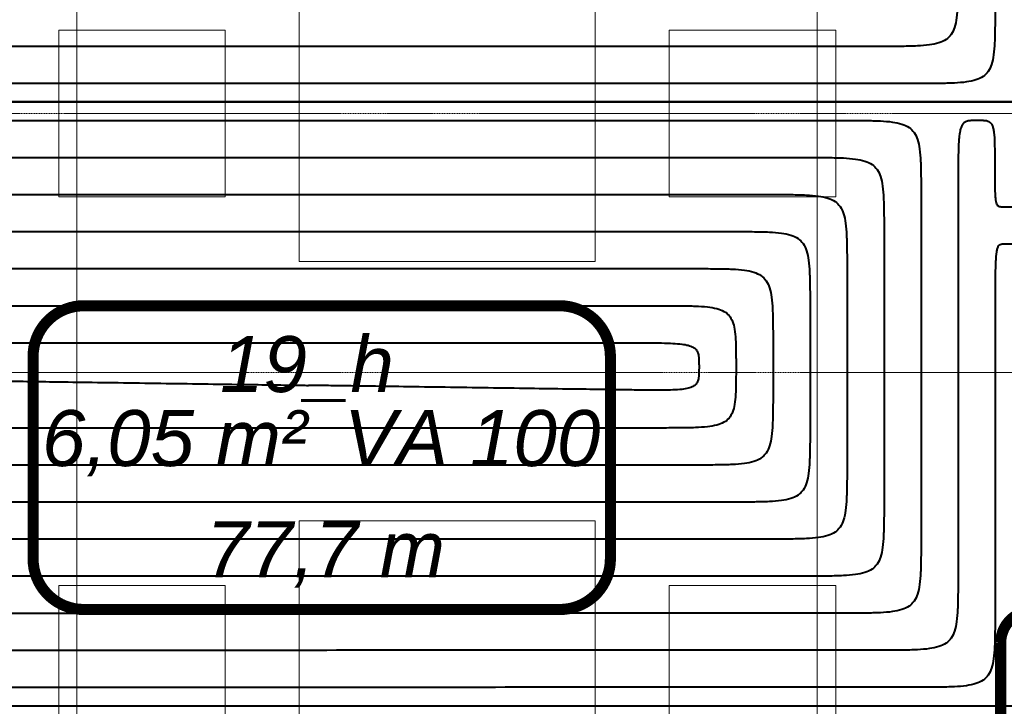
# Model space of a CAD drawing. Header units: millimetres. Extents: x 49908 to 79848, y -11883 to -3092.
# Tile 75 of 222: x 67875 to 68141, y -5587 to -5401. Entities that reach past the tile are written whole.
import ezdxf
from ezdxf.lldxf.tags import DXFTag

# ---------------------------------------------------------------- set-up
doc = ezdxf.new("R2010")
doc.units = ezdxf.units.MM
doc.linetypes.add('DASHDOT', pattern=[1, 0.5, -0.25, 0, -0.25])
doc.layers.add('A wyp ruchome', color=9, linetype='Continuous', lineweight=9)
doc.layers.add('A_OSIE', color=9, linetype='DASHDOT', lineweight=9)
doc.layers.add('IS_Ogrzewanie_płaszczyznowe', color=7, linetype='SOLID', true_color=0xac00e6)
doc.layers.add('IS_Ogrzewanie_płaszczyznowe_-_opis', color=7, linetype='SOLID', true_color=0xf000f0)
doc.layers.add('IS_Rys.pętli_o.p._Powrót', color=7, linetype='DASH', lineweight=13, true_color=0x4c9a5f)
doc.layers.add('IS_Rys.pętli_o.p._Zasilanie', color=7, linetype='SOLID', lineweight=13, true_color=0xff8c1a)
doc.layers.add('IS_Text_Konstrukcji', color=7, linetype='Continuous')
tags = doc.linetypes.add('DASH', pattern=[15, 10, -5]).pattern_tags.tags
tags[6:7] = [DXFTag(74, 4), DXFTag(75, 0), DXFTag(340, '0'), DXFTag(46, 0.0), DXFTag(50, 0.0), DXFTag(44, 0.0), DXFTag(45, 0.0)]
tags[4:5] = [DXFTag(74, 4), DXFTag(75, 0), DXFTag(340, '0'), DXFTag(46, 0.0), DXFTag(50, 0.0), DXFTag(44, 0.0), DXFTag(45, 0.0)]
tags = doc.linetypes.add('SOLID', pattern=[10, 10, 0]).pattern_tags.tags
tags[6:7] = [DXFTag(74, 4), DXFTag(75, 0), DXFTag(340, '0'), DXFTag(46, 0.0), DXFTag(50, 0.0), DXFTag(44, 0.0), DXFTag(45, 0.0)]
tags[4:5] = [DXFTag(74, 4), DXFTag(75, 0), DXFTag(340, '0'), DXFTag(46, 0.0), DXFTag(50, 0.0), DXFTag(44, 0.0), DXFTag(45, 0.0)]

msp = doc.modelspace()

# ---------------------------------------------------------------- linework, layer by layer
at = {"layer": 'A wyp ruchome'}
for points in [[(68030.47, -5226.63), (68030.47, -5466.63), (67950.47, -5466.63), (67950.47, -5226.63)], [(67930.47, -5404.13), (67885.47, -5404.13), (67885.47, -5449.13), (67930.47, -5449.13)], [(68050.47, -5404.13), (68095.47, -5404.13), (68095.47, -5449.13), (68050.47, -5449.13)], [(68030.47, -5536.63), (68030.47, -5776.63), (67950.47, -5776.63), (67950.47, -5536.63)], [(67930.47, -5554.13), (67885.47, -5554.13), (67885.47, -5599.13), (67930.47, -5599.13)], [(68050.47, -5554.13), (68095.47, -5554.13), (68095.47, -5599.13), (68050.47, -5599.13)]]:
    msp.add_lwpolyline(points, close=True, dxfattribs=at)
at = {"layer": 'A_OSIE', "ltscale": 0.3, "transparency": 33554559}
for p, q in [((67890.48, -7140.05), (67890.22, -3902.99)), ((68090.47, -7140.13), (68090.47, -3902.92)), ((70341.81, -5426.63), (67440.85, -5426.63)), ((67440.85, -5496.63), (70341.81, -5496.63))]:
    msp.add_line(p, q, dxfattribs=at)
at = {"layer": 'IS_Ogrzewanie_płaszczyznowe', "lineweight": 40}
for p, q in [((68143.5, -5423.55), (67772.42, -5423.55)), ((67772.42, -5423.55), (68143.5, -5423.55)), ((67772.39, -5586.64), (68143.5, -5586.55))]:
    msp.add_line(p, q, dxfattribs=at)
at = {"layer": 'IS_Ogrzewanie_płaszczyznowe_-_opis'}
msp.add_lwpolyline([(67892.22, -5560.57, 3, 3, 0), (68020.89, -5560.57, 3, 3, 0.414214), (68034.56, -5546.91, 3, 3, 0), (68034.56, -5492.24, 3, 3, 0.414214), (68020.89, -5478.57, 3, 3, 0), (67892.22, -5478.57, 3, 3, 0.414214), (67878.56, -5492.24, 3, 3, 0), (67878.56, -5546.91, 3, 3, 0.414214), (67892.22, -5560.57, 3, 3, 0)], format="xyseb", dxfattribs=at)
at = {"layer": 'IS_Rys.pętli_o.p._Powrót', "lineweight": 40}
for points, knots in [([(68128.5, -5388.55), (68128.5, -5390.21), (68128.5, -5393.23), (68128.42, -5397.33), (68128.18, -5400.64), (68127.67, -5403.27), (68126.76, -5405.33), (68125.27, -5406.82), (68123.21, -5407.73), (68120.59, -5408.24), (68117.28, -5408.48), (68113.17, -5408.56), (68110.16, -5408.55), (68108.5, -5408.55)], [0, 0, 0, 0, 0.0497373, 0.0904721, 0.1232039, 0.1491998, 0.1703704, 0.1897083, 0.2108788, 0.2368747, 0.2696065, 0.3103414, 0.3600787, 0.3600787, 0.3600787, 0.3600787]), ([(68108.5, -5408.55), (68106.16, -5408.55), (68097.41, -5408.55), (68079.09, -5408.55), (68051.27, -5408.55), (68016.66, -5408.55), (67977.98, -5408.55), (67937.94, -5408.55), (67899.26, -5408.55), (67864.65, -5408.55), (67836.83, -5408.55), (67818.5, -5408.55), (67809.76, -5408.55), (67807.42, -5408.55)], [0, 0, 0, 0, 0.070123, 0.262396, 0.549675, 0.904815, 1.300671, 1.7101, 2.105956, 2.461096, 2.748375, 2.940648, 3.010771, 3.010771, 3.010771, 3.010771]), ([(68133.5, -5428.55), (68133.08, -5428.55), (68132.33, -5428.55), (68131.28, -5428.63), (68130.4, -5428.9), (68129.69, -5429.53), (68129.22, -5430.54), (68128.91, -5431.96), (68128.7, -5433.91), (68128.58, -5436.49), (68128.52, -5439.78), (68128.5, -5443.88), (68128.5, -5446.9), (68128.5, -5448.55)], [0, 0, 0, 0, 0.0124352, 0.0226697, 0.0313069, 0.0397459, 0.0500792, 0.0641739, 0.0833944, 0.1088269, 0.1414417, 0.1821639, 0.2319009, 0.2319009, 0.2319009, 0.2319009]), ([(68138.5, -5440.26), (68138.5, -5439.29), (68138.5, -5437.52), (68138.48, -5435.12), (68138.42, -5433.19), (68138.29, -5431.68), (68138.08, -5430.53), (68137.75, -5429.67), (68137.24, -5429.08), (68136.55, -5428.74), (68135.7, -5428.6), (68134.67, -5428.55), (68133.91, -5428.55), (68133.5, -5428.55)], [0, 0, 0, 0, 0.0291012, 0.0529286, 0.0720204, 0.0869435, 0.0983419, 0.1070423, 0.1142202, 0.1213537, 0.1296749, 0.1398738, 0.1523084, 0.1523084, 0.1523084, 0.1523084]), ([(67807.41, -5438.55), (67809.6, -5438.55), (67817.76, -5438.55), (67834.87, -5438.55), (67860.84, -5438.55), (67893.15, -5438.55), (67929.27, -5438.55), (67966.65, -5438.55), (68002.76, -5438.55), (68035.07, -5438.55), (68061.04, -5438.55), (68078.15, -5438.55), (68086.32, -5438.55), (68088.5, -5438.55)], [0, 0, 0, 0, 0.065466, 0.24497, 0.513171, 0.844726, 1.214293, 1.596532, 1.966099, 2.297654, 2.565854, 2.745359, 2.810825, 2.810825, 2.810825, 2.810825]), ([(68088.5, -5438.55), (68090.16, -5438.55), (68093.17, -5438.55), (68097.28, -5438.63), (68100.59, -5438.87), (68103.21, -5439.38), (68105.27, -5440.29), (68106.76, -5441.78), (68107.67, -5443.84), (68108.18, -5446.46), (68108.42, -5449.77), (68108.5, -5453.88), (68108.5, -5456.9), (68108.5, -5458.55)], [0, 0, 0, 0, 0.0497373, 0.0904721, 0.1232039, 0.1491998, 0.1703704, 0.1897083, 0.2108788, 0.2368747, 0.2696065, 0.3103414, 0.3600787, 0.3600787, 0.3600787, 0.3600787]), ([(68141, -5451.96), (68140.79, -5451.96), (68140.41, -5451.96), (68139.89, -5451.91), (68139.44, -5451.75), (68139.09, -5451.37), (68138.86, -5450.79), (68138.7, -5449.96), (68138.6, -5448.82), (68138.54, -5447.32), (68138.51, -5445.39), (68138.5, -5442.99), (68138.5, -5441.23), (68138.5, -5440.26)], [0, 0, 0, 0, 0.0062178, 0.011345, 0.0157499, 0.020295, 0.0261647, 0.0343458, 0.0455701, 0.0604447, 0.0795264, 0.1033528, 0.1324539, 0.1324539, 0.1324539, 0.1324539]), ([(68128.5, -5448.55), (68128.5, -5449.35), (68128.5, -5452.35), (68128.5, -5458.61), (68128.5, -5468.13), (68128.5, -5479.97), (68128.5, -5493.2), (68128.5, -5506.9), (68128.5, -5520.13), (68128.5, -5531.97), (68128.5, -5541.49), (68128.5, -5547.76), (68128.5, -5550.75), (68128.5, -5551.55)], [0, 0, 0, 0, 0.023988, 0.089763, 0.188037, 0.309526, 0.444944, 0.585004, 0.720422, 0.841911, 0.940186, 1.00596, 1.029948, 1.029948, 1.029948, 1.029948]), ([(68143.5, -5451.96), (68143.48, -5451.96), (68143.41, -5451.96), (68143.25, -5451.96), (68143.02, -5451.96), (68142.73, -5451.96), (68142.41, -5451.96), (68142.08, -5451.96), (68141.76, -5451.96), (68141.47, -5451.96), (68141.24, -5451.96), (68141.09, -5451.96), (68141.02, -5451.96), (68141, -5451.96)], [0, 0, 0, 0, 0.00058227, 0.00217881, 0.00456424, 0.00751315, 0.01080015, 0.01419985, 0.01748685, 0.02043576, 0.02282119, 0.02441773, 0.025, 0.025, 0.025, 0.025]), ([(67827.41, -5458.55), (67829.28, -5458.55), (67836.29, -5458.55), (67850.96, -5458.55), (67873.24, -5458.55), (67900.95, -5458.55), (67931.92, -5458.55), (67963.98, -5458.55), (67994.96, -5458.55), (68022.67, -5458.55), (68044.95, -5458.55), (68059.62, -5458.55), (68066.63, -5458.55), (68068.5, -5458.55)], [0, 0, 0, 0, 0.056151, 0.210113, 0.44015, 0.724526, 1.041506, 1.369354, 1.686335, 1.970711, 2.200748, 2.35471, 2.410861, 2.410861, 2.410861, 2.410861]), ([(68068.5, -5458.55), (68070.16, -5458.55), (68073.17, -5458.55), (68077.28, -5458.63), (68080.59, -5458.87), (68083.21, -5459.38), (68085.27, -5460.29), (68086.76, -5461.78), (68087.67, -5463.84), (68088.18, -5466.46), (68088.42, -5469.77), (68088.5, -5473.88), (68088.5, -5476.9), (68088.5, -5478.55)], [0, 0, 0, 0, 0.0497373, 0.0904721, 0.1232039, 0.1491998, 0.1703704, 0.1897083, 0.2108788, 0.2368747, 0.2696065, 0.3103414, 0.3600787, 0.3600787, 0.3600787, 0.3600787]), ([(68108.5, -5458.55), (68108.5, -5459.12), (68108.5, -5461.24), (68108.5, -5465.68), (68108.5, -5472.43), (68108.5, -5480.82), (68108.5, -5490.2), (68108.5, -5499.91), (68108.5, -5509.29), (68108.5, -5517.68), (68108.5, -5524.42), (68108.5, -5528.87), (68108.5, -5530.99), (68108.5, -5531.55)], [0, 0, 0, 0, 0.0170022, 0.0636213, 0.1332757, 0.2193838, 0.3153643, 0.4146355, 0.5106159, 0.596724, 0.6663784, 0.7129975, 0.7299997, 0.7299997, 0.7299997, 0.7299997]), ([(67847.41, -5478.55), (67848.97, -5478.55), (67854.81, -5478.55), (67867.05, -5478.55), (67885.63, -5478.55), (67908.75, -5478.55), (67934.58, -5478.55), (67961.32, -5478.55), (67987.16, -5478.55), (68010.27, -5478.55), (68028.86, -5478.55), (68041.09, -5478.55), (68046.94, -5478.55), (68048.5, -5478.55)], [0, 0, 0, 0, 0.046835, 0.175255, 0.367128, 0.604327, 0.86872, 1.142177, 1.40657, 1.643768, 1.835642, 1.964062, 2.010897, 2.010897, 2.010897, 2.010897]), ([(68048.5, -5478.55), (68050.16, -5478.55), (68053.17, -5478.55), (68057.28, -5478.62), (68060.58, -5478.82), (68063.19, -5479.23), (68065.22, -5479.96), (68066.72, -5481.17), (68067.66, -5482.89), (68068.18, -5485.07), (68068.42, -5487.81), (68068.5, -5491.2), (68068.5, -5493.69), (68068.5, -5495.06)], [0, 0, 0, 0, 0.0497372, 0.0904677, 0.1231598, 0.1489654, 0.1694933, 0.1872223, 0.2054442, 0.227126, 0.2541863, 0.2878082, 0.3288543, 0.3288543, 0.3288543, 0.3288543]), ([(68088.5, -5478.55), (68088.5, -5478.81), (68088.5, -5479.77), (68088.5, -5481.78), (68088.5, -5484.83), (68088.5, -5488.62), (68088.5, -5492.86), (68088.5, -5497.25), (68088.5, -5501.49), (68088.5, -5505.29), (68088.5, -5508.34), (68088.5, -5510.34), (68088.5, -5511.3), (68088.5, -5511.56)], [0, 0, 0, 0, 0.0076871, 0.0287648, 0.0602573, 0.0991889, 0.1425841, 0.1874671, 0.2308623, 0.2697939, 0.3012864, 0.3223641, 0.3300512, 0.3300512, 0.3300512, 0.3300512]), ([(68068.5, -5495.06), (68068.5, -5496.43), (68068.5, -5498.92), (68068.42, -5502.31), (68068.18, -5505.05), (68067.66, -5507.23), (68066.72, -5508.95), (68065.22, -5510.16), (68063.19, -5510.89), (68060.58, -5511.3), (68057.28, -5511.51), (68053.17, -5511.57), (68050.16, -5511.57), (68048.5, -5511.57)], [0, 0, 0, 0, 0.0410461, 0.0746684, 0.1017293, 0.1234126, 0.1416365, 0.1593677, 0.1798975, 0.2057042, 0.2383969, 0.2791276, 0.3288649, 0.3288649, 0.3288649, 0.3288649]), ([(67867.4, -5498.84), (67868.07, -5498.85), (67870.55, -5498.88), (67875.76, -5498.96), (67883.66, -5499.07), (67893.5, -5499.21), (67904.49, -5499.37), (67915.86, -5499.53), (67926.86, -5499.69), (67936.69, -5499.83), (67944.6, -5499.94), (67949.8, -5500.02), (67952.29, -5500.05), (67952.95, -5500.06)], [0, 0, 0, 0, 0.019927, 0.0745654, 0.1562017, 0.2571221, 0.3696131, 0.4859609, 0.5984518, 0.6993722, 0.7810085, 0.835647, 0.8555739, 0.8555739, 0.8555739, 0.8555739]), ([(68048.5, -5511.57), (68047.09, -5511.57), (68041.83, -5511.57), (68030.81, -5511.57), (68014.07, -5511.58), (67993.26, -5511.58), (67969.99, -5511.59), (67945.91, -5511.6), (67922.64, -5511.6), (67901.82, -5511.61), (67885.09, -5511.61), (67874.07, -5511.61), (67868.81, -5511.62), (67867.4, -5511.62)], [0, 0, 0, 0, 0.042179, 0.157829, 0.330625, 0.544239, 0.782344, 1.028612, 1.266717, 1.480331, 1.653127, 1.768778, 1.810957, 1.810957, 1.810957, 1.810957]), ([(68088.5, -5511.56), (68088.5, -5513.22), (68088.5, -5516.23), (68088.42, -5520.34), (68088.18, -5523.65), (68087.67, -5526.27), (68086.76, -5528.33), (68085.27, -5529.82), (68083.21, -5530.74), (68080.59, -5531.24), (68077.28, -5531.49), (68073.17, -5531.57), (68070.16, -5531.56), (68068.5, -5531.56)], [0, 0, 0, 0, 0.0497373, 0.0904724, 0.123205, 0.1492023, 0.170375, 0.1897153, 0.210888, 0.2368853, 0.2696179, 0.310353, 0.3600903, 0.3600903, 0.3600903, 0.3600903]), ([(68068.5, -5531.56), (68066.78, -5531.56), (68060.36, -5531.57), (68046.9, -5531.57), (68026.47, -5531.58), (68001.05, -5531.58), (67972.65, -5531.59), (67943.25, -5531.6), (67914.84, -5531.6), (67889.43, -5531.61), (67868.99, -5531.62), (67855.54, -5531.62), (67849.11, -5531.62), (67847.4, -5531.62)], [0, 0, 0, 0, 0.051496, 0.192694, 0.40366, 0.664461, 0.955162, 1.25583, 1.546532, 1.807333, 2.018299, 2.159497, 2.210993, 2.210993, 2.210993, 2.210993]), ([(68108.5, -5531.55), (68108.5, -5533.21), (68108.5, -5536.23), (68108.42, -5540.33), (68108.18, -5543.64), (68107.67, -5546.27), (68106.76, -5548.33), (68105.27, -5549.82), (68103.21, -5550.73), (68100.59, -5551.24), (68097.28, -5551.48), (68093.17, -5551.56), (68090.16, -5551.56), (68088.5, -5551.56)], [0, 0, 0, 0, 0.0497373, 0.0904724, 0.123205, 0.1492023, 0.170375, 0.1897153, 0.210888, 0.2368853, 0.2696179, 0.310353, 0.3600903, 0.3600903, 0.3600903, 0.3600903]), ([(68088.5, -5551.56), (68086.47, -5551.56), (68078.89, -5551.56), (68063, -5551.57), (68038.87, -5551.57), (68008.85, -5551.58), (67975.31, -5551.59), (67940.58, -5551.6), (67907.04, -5551.61), (67877.03, -5551.61), (67852.9, -5551.62), (67837.01, -5551.62), (67829.42, -5551.63), (67827.39, -5551.63)], [0, 0, 0, 0, 0.060813, 0.227558, 0.476694, 0.784682, 1.12798, 1.483049, 1.826347, 2.134334, 2.383471, 2.550216, 2.611029, 2.611029, 2.611029, 2.611029]), ([(68128.5, -5551.55), (68128.5, -5553.21), (68128.5, -5556.22), (68128.42, -5560.33), (68128.18, -5563.64), (68127.67, -5566.26), (68126.76, -5568.32), (68125.27, -5569.81), (68123.21, -5570.72), (68120.59, -5571.23), (68117.28, -5571.48), (68113.17, -5571.56), (68110.16, -5571.55), (68108.5, -5571.55)], [0, 0, 0, 0, 0.0497373, 0.0904724, 0.123205, 0.1492023, 0.170375, 0.1897153, 0.210888, 0.2368853, 0.2696179, 0.310353, 0.3600903, 0.3600903, 0.3600903, 0.3600903]), ([(68108.5, -5571.55), (68106.16, -5571.55), (68097.41, -5571.56), (68079.09, -5571.56), (68051.26, -5571.57), (68016.65, -5571.58), (67977.97, -5571.59), (67937.92, -5571.6), (67899.24, -5571.61), (67864.63, -5571.62), (67836.8, -5571.62), (67818.48, -5571.63), (67809.73, -5571.63), (67807.39, -5571.63)], [0, 0, 0, 0, 0.07013, 0.262422, 0.549729, 0.904903, 1.300798, 1.710267, 2.106162, 2.461336, 2.748643, 2.940935, 3.011065, 3.011065, 3.011065, 3.011065])]:
    msp.add_open_spline(points, degree=3, knots=knots, dxfattribs=at)
at = {"layer": 'IS_Rys.pętli_o.p._Zasilanie', "lineweight": 40}
for points, knots in [([(68138.5, -5398.55), (68138.5, -5400.21), (68138.5, -5403.23), (68138.42, -5407.33), (68138.18, -5410.64), (68137.67, -5413.27), (68136.76, -5415.33), (68135.27, -5416.82), (68133.21, -5417.73), (68130.59, -5418.24), (68127.28, -5418.48), (68123.17, -5418.56), (68120.16, -5418.55), (68118.5, -5418.55)], [0, 0, 0, 0, 0.0497373, 0.0904721, 0.1232039, 0.1491998, 0.1703704, 0.1897083, 0.2108788, 0.2368747, 0.2696065, 0.3103414, 0.3600787, 0.3600787, 0.3600787, 0.3600787]), ([(68118.5, -5418.55), (68116, -5418.55), (68106.68, -5418.55), (68087.14, -5418.55), (68057.47, -5418.55), (68020.56, -5418.55), (67979.31, -5418.55), (67936.61, -5418.55), (67895.36, -5418.55), (67858.45, -5418.55), (67828.78, -5418.55), (67809.24, -5418.55), (67799.91, -5418.55), (67797.42, -5418.55)], [0, 0, 0, 0, 0.074782, 0.279828, 0.586192, 0.964925, 1.38708, 1.823709, 2.245864, 2.624597, 2.93096, 3.136007, 3.210789, 3.210789, 3.210789, 3.210789]), ([(67797.42, -5428.55), (67799.75, -5428.55), (67808.5, -5428.55), (67826.82, -5428.55), (67854.65, -5428.55), (67889.26, -5428.55), (67927.94, -5428.55), (67967.98, -5428.55), (68006.66, -5428.55), (68041.27, -5428.55), (68069.09, -5428.55), (68087.41, -5428.55), (68096.16, -5428.55), (68098.5, -5428.55)], [0, 0, 0, 0, 0.070124, 0.262399, 0.549681, 0.904825, 1.300687, 1.71012, 2.105981, 2.461125, 2.748407, 2.940683, 3.010807, 3.010807, 3.010807, 3.010807]), ([(68098.5, -5428.55), (68100.16, -5428.55), (68103.17, -5428.55), (68107.28, -5428.63), (68110.59, -5428.87), (68113.21, -5429.38), (68115.27, -5430.29), (68116.76, -5431.78), (68117.67, -5433.84), (68118.18, -5436.46), (68118.42, -5439.77), (68118.5, -5443.88), (68118.5, -5446.9), (68118.5, -5448.55)], [0, 0, 0, 0, 0.0497373, 0.0904721, 0.1232039, 0.1491998, 0.1703704, 0.1897083, 0.2108788, 0.2368747, 0.2696065, 0.3103414, 0.3600787, 0.3600787, 0.3600787, 0.3600787]), ([(67817.41, -5448.55), (67819.44, -5448.55), (67827.02, -5448.55), (67842.91, -5448.55), (67867.04, -5448.55), (67897.05, -5448.55), (67930.6, -5448.55), (67965.32, -5448.55), (67998.86, -5448.55), (68028.87, -5448.55), (68053, -5448.55), (68068.89, -5448.55), (68076.47, -5448.55), (68078.5, -5448.55)], [0, 0, 0, 0, 0.060809, 0.227542, 0.47666, 0.784626, 1.1279, 1.482943, 1.826217, 2.134183, 2.383301, 2.550034, 2.610843, 2.610843, 2.610843, 2.610843]), ([(68078.5, -5448.55), (68080.16, -5448.55), (68083.17, -5448.55), (68087.28, -5448.63), (68090.59, -5448.87), (68093.21, -5449.38), (68095.27, -5450.29), (68096.76, -5451.78), (68097.67, -5453.84), (68098.18, -5456.46), (68098.42, -5459.77), (68098.5, -5463.88), (68098.5, -5466.9), (68098.5, -5468.55)], [0, 0, 0, 0, 0.0497373, 0.0904721, 0.1232039, 0.1491998, 0.1703704, 0.1897083, 0.2108788, 0.2368747, 0.2696065, 0.3103414, 0.3600787, 0.3600787, 0.3600787, 0.3600787]), ([(68118.5, -5448.55), (68118.5, -5449.28), (68118.5, -5451.98), (68118.5, -5457.64), (68118.5, -5466.23), (68118.5, -5476.92), (68118.5, -5488.87), (68118.5, -5501.24), (68118.5, -5513.18), (68118.5, -5523.87), (68118.5, -5532.47), (68118.5, -5538.13), (68118.5, -5540.83), (68118.5, -5541.55)], [0, 0, 0, 0, 0.0216598, 0.0810496, 0.1697849, 0.2794813, 0.4017544, 0.5282196, 0.6504927, 0.7601891, 0.8489244, 0.9083142, 0.929974, 0.929974, 0.929974, 0.929974]), ([(68141, -5461.96), (68140.79, -5461.96), (68140.41, -5461.96), (68139.86, -5462.04), (68139.39, -5462.37), (68139.08, -5463.01), (68138.86, -5463.97), (68138.7, -5465.38), (68138.6, -5467.32), (68138.54, -5469.89), (68138.51, -5473.18), (68138.5, -5477.29), (68138.5, -5480.3), (68138.5, -5481.96)], [0, 0, 0, 0, 0.0062189, 0.0114166, 0.016393, 0.0227951, 0.0322664, 0.0460468, 0.0651645, 0.0905685, 0.1231775, 0.163899, 0.213636, 0.213636, 0.213636, 0.213636]), ([(68143.5, -5461.96), (68143.48, -5461.96), (68143.41, -5461.96), (68143.25, -5461.96), (68143.02, -5461.96), (68142.73, -5461.96), (68142.41, -5461.96), (68142.08, -5461.96), (68141.76, -5461.96), (68141.47, -5461.96), (68141.24, -5461.96), (68141.09, -5461.96), (68141.02, -5461.96), (68141, -5461.96)], [0, 0, 0, 0, 0.00058227, 0.00217881, 0.00456424, 0.00751315, 0.01080015, 0.01419985, 0.01748685, 0.02043576, 0.02282119, 0.02441773, 0.025, 0.025, 0.025, 0.025]), ([(67837.41, -5468.55), (67839.13, -5468.55), (67845.55, -5468.55), (67859, -5468.55), (67879.43, -5468.55), (67904.85, -5468.55), (67933.25, -5468.55), (67962.65, -5468.55), (67991.06, -5468.55), (68016.47, -5468.55), (68036.9, -5468.55), (68050.36, -5468.55), (68056.78, -5468.55), (68058.5, -5468.55)], [0, 0, 0, 0, 0.051493, 0.192684, 0.403639, 0.664426, 0.955113, 1.255766, 1.546452, 1.80724, 2.018195, 2.159386, 2.210879, 2.210879, 2.210879, 2.210879]), ([(68058.5, -5468.55), (68060.16, -5468.55), (68063.17, -5468.55), (68067.28, -5468.63), (68070.59, -5468.87), (68073.21, -5469.38), (68075.27, -5470.29), (68076.76, -5471.78), (68077.67, -5473.84), (68078.18, -5476.46), (68078.42, -5479.77), (68078.5, -5483.88), (68078.5, -5486.9), (68078.5, -5488.55)], [0, 0, 0, 0, 0.0497373, 0.0904721, 0.1232039, 0.1491998, 0.1703704, 0.1897083, 0.2108788, 0.2368747, 0.2696065, 0.3103414, 0.3600787, 0.3600787, 0.3600787, 0.3600787]), ([(68098.5, -5468.55), (68098.5, -5468.97), (68098.5, -5470.51), (68098.5, -5473.73), (68098.5, -5478.63), (68098.5, -5484.72), (68098.5, -5491.53), (68098.5, -5498.58), (68098.5, -5505.39), (68098.5, -5511.48), (68098.5, -5516.38), (68098.5, -5519.61), (68098.5, -5521.15), (68098.5, -5521.56)], [0, 0, 0, 0, 0.0123447, 0.0461931, 0.0967665, 0.1592864, 0.2289742, 0.3010513, 0.3707391, 0.433259, 0.4838324, 0.5176808, 0.5300255, 0.5300255, 0.5300255, 0.5300255]), ([(68138.5, -5481.96), (68138.5, -5482.58), (68138.5, -5484.89), (68138.5, -5489.73), (68138.5, -5497.09), (68138.5, -5506.24), (68138.5, -5516.46), (68138.5, -5527.04), (68138.5, -5537.27), (68138.5, -5546.42), (68138.5, -5553.77), (68138.5, -5558.62), (68138.5, -5560.93), (68138.5, -5561.55)], [0, 0, 0, 0, 0.0185367, 0.0693632, 0.1453039, 0.2391833, 0.343826, 0.4520565, 0.5566992, 0.6505786, 0.7265193, 0.7773458, 0.7958825, 0.7958825, 0.7958825, 0.7958825]), ([(67857.41, -5488.55), (67858.81, -5488.55), (67864.07, -5488.55), (67875.09, -5488.55), (67891.83, -5488.55), (67912.65, -5488.55), (67935.91, -5488.55), (67959.99, -5488.55), (67983.26, -5488.55), (68004.08, -5488.55), (68020.81, -5488.55), (68031.83, -5488.55), (68037.09, -5488.55), (68038.5, -5488.55)], [0, 0, 0, 0, 0.042178, 0.157826, 0.330618, 0.544227, 0.782326, 1.028589, 1.266688, 1.480297, 1.653089, 1.768737, 1.810915, 1.810915, 1.810915, 1.810915]), ([(68038.5, -5488.55), (68040.16, -5488.55), (68043.17, -5488.55), (68047.27, -5488.58), (68050.57, -5488.66), (68053.14, -5488.82), (68055.1, -5489.09), (68056.54, -5489.51), (68057.56, -5490.15), (68058.16, -5491.07), (68058.42, -5492.19), (68058.5, -5493.54), (68058.5, -5494.52), (68058.5, -5495.06)], [0, 0, 0, 0, 0.0497371, 0.0904598, 0.1230801, 0.1485388, 0.1678538, 0.1822331, 0.1933037, 0.2032616, 0.2142469, 0.2275361, 0.2437173, 0.2437173, 0.2437173, 0.2437173]), ([(68078.5, -5488.55), (68078.5, -5488.66), (68078.5, -5489.03), (68078.5, -5489.82), (68078.5, -5491.03), (68078.5, -5492.52), (68078.5, -5494.19), (68078.5, -5495.92), (68078.5, -5497.59), (68078.5, -5499.09), (68078.5, -5500.29), (68078.5, -5501.08), (68078.5, -5501.46), (68078.5, -5501.56)], [0, 0, 0, 0, 0.0030296, 0.0113365, 0.0237481, 0.0390915, 0.056194, 0.0738829, 0.0909855, 0.1063289, 0.1187404, 0.1270474, 0.130077, 0.130077, 0.130077, 0.130077]), ([(68058.5, -5495.06), (68058.5, -5495.6), (68058.5, -5496.58), (68058.42, -5497.93), (68058.17, -5499.05), (68057.56, -5499.96), (68056.54, -5500.59), (68055.1, -5500.98), (68053.14, -5501.23), (68050.57, -5501.35), (68047.27, -5501.38), (68043.17, -5501.35), (68040.16, -5501.31), (68038.5, -5501.28)], [0, 0, 0, 0, 0.0161791, 0.0294533, 0.0403991, 0.050291, 0.061288, 0.0756068, 0.0948797, 0.1203127, 0.1529197, 0.1936376, 0.2433739, 0.2433739, 0.2433739, 0.2433739]), ([(68038.5, -5501.28), (68037.84, -5501.27), (68035.35, -5501.24), (68030.14, -5501.16), (68022.24, -5501.05), (68012.4, -5500.91), (68001.41, -5500.75), (67990.04, -5500.59), (67979.05, -5500.43), (67969.21, -5500.29), (67961.31, -5500.18), (67956.1, -5500.11), (67953.62, -5500.07), (67952.95, -5500.06)], [0, 0, 0, 0, 0.019927, 0.0745654, 0.1562017, 0.2571221, 0.3696131, 0.4859609, 0.5984518, 0.6993722, 0.7810085, 0.835647, 0.8555739, 0.8555739, 0.8555739, 0.8555739]), ([(68078.5, -5501.56), (68078.5, -5503.22), (68078.5, -5506.24), (68078.42, -5510.34), (68078.18, -5513.65), (68077.67, -5516.28), (68076.76, -5518.34), (68075.27, -5519.82), (68073.21, -5520.74), (68070.59, -5521.25), (68067.28, -5521.49), (68063.17, -5521.57), (68060.16, -5521.57), (68058.5, -5521.57)], [0, 0, 0, 0, 0.0497373, 0.0904724, 0.123205, 0.1492023, 0.170375, 0.1897153, 0.210888, 0.2368853, 0.2696179, 0.310353, 0.3600903, 0.3600903, 0.3600903, 0.3600903]), ([(68058.5, -5521.57), (68056.94, -5521.57), (68051.09, -5521.57), (68038.86, -5521.57), (68020.27, -5521.58), (67997.16, -5521.58), (67971.32, -5521.59), (67944.58, -5521.6), (67918.74, -5521.6), (67895.63, -5521.61), (67877.04, -5521.61), (67864.8, -5521.62), (67858.96, -5521.62), (67857.4, -5521.62)], [0, 0, 0, 0, 0.046837, 0.175261, 0.367143, 0.60435, 0.868753, 1.142221, 1.406625, 1.643832, 1.835713, 1.964137, 2.010975, 2.010975, 2.010975, 2.010975]), ([(68098.5, -5521.56), (68098.5, -5523.21), (68098.5, -5526.23), (68098.42, -5530.34), (68098.18, -5533.65), (68097.67, -5536.27), (68096.76, -5538.33), (68095.27, -5539.82), (68093.21, -5540.73), (68090.59, -5541.24), (68087.28, -5541.49), (68083.17, -5541.56), (68080.16, -5541.56), (68078.5, -5541.56)], [0, 0, 0, 0, 0.0497373, 0.0904724, 0.123205, 0.1492023, 0.170375, 0.1897153, 0.210888, 0.2368853, 0.2696179, 0.310353, 0.3600903, 0.3600903, 0.3600903, 0.3600903]), ([(68078.5, -5541.56), (68076.63, -5541.56), (68069.62, -5541.56), (68054.95, -5541.57), (68032.67, -5541.57), (68004.95, -5541.58), (67973.98, -5541.59), (67941.92, -5541.6), (67910.94, -5541.61), (67883.23, -5541.61), (67860.94, -5541.62), (67846.27, -5541.62), (67839.27, -5541.62), (67837.4, -5541.62)], [0, 0, 0, 0, 0.056154, 0.210126, 0.440177, 0.724571, 1.041571, 1.36944, 1.686439, 1.970834, 2.200885, 2.354856, 2.411011, 2.411011, 2.411011, 2.411011]), ([(68118.5, -5541.55), (68118.5, -5543.21), (68118.5, -5546.23), (68118.42, -5550.33), (68118.18, -5553.64), (68117.67, -5556.27), (68116.76, -5558.32), (68115.27, -5559.81), (68113.21, -5560.73), (68110.59, -5561.24), (68107.28, -5561.48), (68103.17, -5561.56), (68100.16, -5561.56), (68098.5, -5561.56)], [0, 0, 0, 0, 0.0497373, 0.0904724, 0.123205, 0.1492023, 0.170375, 0.1897153, 0.210888, 0.2368853, 0.2696179, 0.310353, 0.3600903, 0.3600903, 0.3600903, 0.3600903]), ([(68098.5, -5561.56), (68096.32, -5561.56), (68088.15, -5561.56), (68071.04, -5561.56), (68045.06, -5561.57), (68012.75, -5561.58), (67976.64, -5561.59), (67939.25, -5561.6), (67903.14, -5561.61), (67870.83, -5561.62), (67844.85, -5561.62), (67827.74, -5561.63), (67819.58, -5561.63), (67817.39, -5561.63)], [0, 0, 0, 0, 0.065471, 0.24499, 0.513211, 0.844792, 1.214389, 1.596658, 1.966254, 2.297835, 2.566057, 2.745575, 2.811047, 2.811047, 2.811047, 2.811047]), ([(68138.5, -5561.55), (68138.5, -5563.2), (68138.5, -5566.22), (68138.42, -5570.33), (68138.18, -5573.64), (68137.67, -5576.26), (68136.76, -5578.32), (68135.27, -5579.81), (68133.21, -5580.72), (68130.59, -5581.23), (68127.28, -5581.48), (68123.17, -5581.55), (68120.16, -5581.55), (68118.5, -5581.55)], [0, 0, 0, 0, 0.0497373, 0.0904724, 0.123205, 0.1492023, 0.170375, 0.1897153, 0.210888, 0.2368853, 0.2696179, 0.310353, 0.3600903, 0.3600903, 0.3600903, 0.3600903]), ([(68118.5, -5581.55), (68116, -5581.55), (68106.68, -5581.55), (68087.13, -5581.56), (68057.46, -5581.57), (68020.55, -5581.58), (67979.29, -5581.59), (67936.59, -5581.6), (67895.34, -5581.61), (67858.43, -5581.62), (67828.75, -5581.63), (67809.21, -5581.63), (67799.88, -5581.63), (67797.39, -5581.63)], [0, 0, 0, 0, 0.074789, 0.279854, 0.586246, 0.965014, 1.387207, 1.823876, 2.246069, 2.624837, 2.931229, 3.136294, 3.211083, 3.211083, 3.211083, 3.211083])]:
    msp.add_open_spline(points, degree=3, knots=knots, dxfattribs=at)
at = {"layer": 'IS_Text_Konstrukcji', "linetype": 'SOLID'}
msp.add_lwpolyline([(68148.69, -5612.91, 3, 3, 0), (68294.36, -5612.91, 3, 3, 0.414214), (68303.02, -5604.24, 3, 3, 0), (68303.02, -5569.57, 3, 3, 0.414214), (68294.36, -5560.91, 3, 3, 0), (68148.69, -5560.91, 3, 3, 0.414214), (68140.02, -5569.57, 3, 3, 0), (68140.02, -5604.24, 3, 3, 0.414214), (68148.69, -5612.91, 3, 3, 0)], format="xyseb", dxfattribs=at)

# ---------------------------------------------------------------- texts
at = {"layer": 'IS_Ogrzewanie_płaszczyznowe_-_opis', "ltscale": 0.01, "char_height": 15.12}
for s, insert, attachment_point in [('\\fArial|b0|i1;19_h', (67952.56, -5504.57), 8), ('\\fArial|b0|i1;6,05 m²', (67952.56, -5506.73), 3), ('\\fArial|b0|i1;VA 100', (67962.56, -5506.73), 1), ('\\fArial|b0|i1;77,7 m', (67957.56, -5536.73), 2)]:
    msp.add_mtext(s, dxfattribs=dict(at, insert=insert, attachment_point=attachment_point))

doc.saveas('drawing.dxf')
